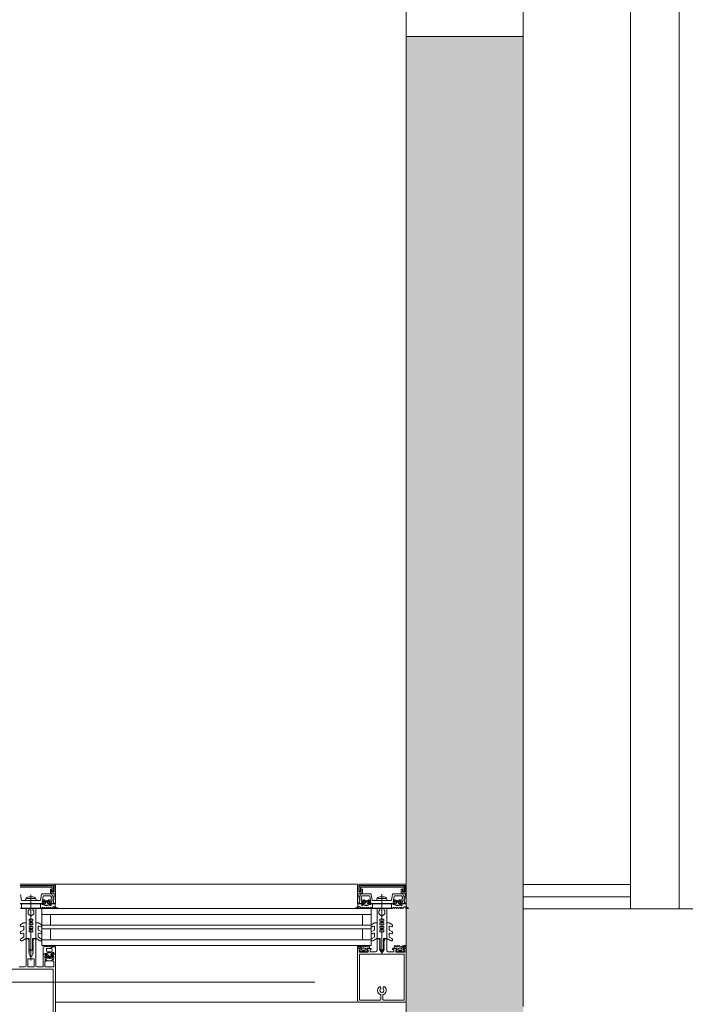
# Model space of a CAD drawing. Header units: centimetres. Extents: x -2424 to 1783, y 5 to 2907.
# Tile 53 of 94: x 491 to 559, y 1004 to 1105. Entities that reach past the tile are written whole.
import ezdxf

# ---------------------------------------------------------------- set-up
doc = ezdxf.new("R2010")
doc.units = ezdxf.units.CM
doc.linetypes.add('Długa kreska', pattern=[142.875, 95.25, -47.625])
for name, color, linetype, lineweight in [('A-DETL', 90, 'Continuous', 9), ('A-DETL-GENF', 92, 'Continuous', 13), ('A-GLAZ-CURT', 52, 'Continuous', 9), ('A-GLAZ-CWMG', 51, 'Continuous', 9), ('A-WALL', 113, 'Continuous', 13), ('A-WALL-FNSH', 113, 'Continuous', 13)]:
    doc.layers.add(name, color=color, linetype=linetype, lineweight=lineweight)
doc.layers.add('A-WALL-PATT', color=111, linetype='Continuous', lineweight=13, plot=False)

msp = doc.modelspace()

# ---------------------------------------------------------------- linework, layer by layer
at = {"layer": 'A-DETL', "color": 251, "linetype": 'Długa kreska', "lineweight": 9}
msp.add_line((1235.38, 1005.83), (294.38, 1005.83), dxfattribs=at)
at = {"layer": 'A-DETL-GENF', "color": 251, "lineweight": 9}
for p, q in [((490.78, 1015.88), (494.23, 1015.88)), ((494, 1015.72), (490.78, 1015.72)), ((490.78, 1015.57), (494.01, 1015.57)), ((525.53, 1015.88), (530.23, 1015.88)), ((525.74, 1015.57), (530.01, 1015.57)), ((530, 1015.72), (525.75, 1015.72)), ((490.89, 1014.22), (490.79, 1014.82)), ((491.47, 1014.41), (492.28, 1014.41)), ((492.1, 1014.56), (491.65, 1014.56)), ((491.88, 1008.05), (491.88, 1014.77)), ((492.97, 1014.82), (492.86, 1014.22)), ((493.98, 1014.87), (493.02, 1014.87)), ((493.18, 1014.23), (493.1, 1014.13)), ((493.22, 1014.69), (493.84, 1014.69)), ((493.85, 1014.13), (493.77, 1014.23)), ((494.2, 1014.97), (493.92, 1014.97)), ((493.93, 1014.63), (494.01, 1014.46)), ((494.22, 1014.41), (494.02, 1014.84)), ((525.73, 1014.84), (525.53, 1014.41)), ((525.84, 1014.97), (525.56, 1014.97)), ((525.75, 1014.46), (525.82, 1014.63)), ((526.74, 1014.87), (525.78, 1014.87)), ((525.9, 1014.13), (525.98, 1014.23)), ((525.91, 1014.69), (526.53, 1014.69)), ((526.57, 1014.23), (526.65, 1014.13)), ((526.89, 1014.22), (526.79, 1014.82)), ((527.47, 1014.41), (528.28, 1014.41)), ((528.1, 1014.56), (527.65, 1014.56)), ((527.88, 1014.86), (527.88, 1008.7)), ((528.97, 1014.82), (528.86, 1014.22)), ((529.98, 1014.87), (529.02, 1014.87)), ((529.18, 1014.23), (529.1, 1014.13)), ((529.22, 1014.69), (529.84, 1014.69)), ((529.85, 1014.13), (529.77, 1014.23)), ((530.2, 1014.97), (529.92, 1014.97)), ((529.93, 1014.63), (530.01, 1014.46)), ((530.22, 1014.41), (530.02, 1014.84)), ((491.85, 1014.19), (490.92, 1014.19)), ((492.83, 1014.19), (491.9, 1014.19)), ((492.95, 1013.39), (493, 1013.47)), ((493.13, 1013.86), (493.06, 1013.86)), ((493.07, 1013.47), (493.12, 1013.39)), ((493.17, 1013.39), (493.22, 1013.48)), ((493.24, 1013.95), (493.24, 1014.07)), ((493.26, 1013.75), (493.24, 1013.74)), ((493.29, 1014.12), (493.41, 1014.12)), ((493.31, 1013.9), (493.29, 1013.9)), ((493.29, 1013.48), (493.34, 1013.39)), ((493.3, 1013.71), (493.3, 1013.73)), ((493.43, 1014.07), (493.34, 1013.91)), ((493.36, 1013.71), (493.35, 1013.7)), ((493.59, 1014.18), (493.36, 1014.18)), ((493.39, 1013.39), (493.44, 1013.48)), ((493.42, 1013.68), (493.41, 1013.7)), ((493.48, 1013.69), (493.47, 1013.68)), ((493.51, 1013.48), (493.56, 1013.39)), ((493.61, 1013.91), (493.52, 1014.07)), ((493.54, 1013.68), (493.53, 1013.7)), ((493.55, 1014.12), (493.67, 1014.12)), ((493.6, 1013.71), (493.59, 1013.7)), ((493.61, 1013.39), (493.66, 1013.48)), ((493.67, 1013.9), (493.64, 1013.9)), ((493.66, 1013.72), (493.64, 1013.73)), ((493.7, 1013.75), (493.7, 1013.74)), ((493.72, 1014.07), (493.72, 1013.95)), ((493.73, 1013.48), (493.78, 1013.39)), ((493.76, 1013.8), (493.89, 1013.8)), ((493.85, 1013.69), (493.82, 1013.73)), ((493.89, 1013.86), (493.83, 1013.86)), ((493.83, 1013.39), (493.88, 1013.48)), ((493.95, 1013.48), (494, 1013.39)), ((494.05, 1013.39), (494.14, 1013.55)), ((494.48, 1013.38), (494.56, 1013.38)), ((525.28, 1013.38), (525.19, 1013.38)), ((525.7, 1013.39), (525.61, 1013.55)), ((525.8, 1013.48), (525.75, 1013.39)), ((525.87, 1013.86), (525.93, 1013.86)), ((526, 1013.8), (525.87, 1013.8)), ((525.92, 1013.39), (525.87, 1013.48)), ((525.9, 1013.69), (525.93, 1013.73)), ((526.02, 1013.48), (525.97, 1013.39)), ((526.04, 1014.07), (526.04, 1013.95)), ((526.05, 1013.75), (526.05, 1013.74)), ((526.21, 1014.12), (526.09, 1014.12)), ((526.09, 1013.9), (526.11, 1013.9)), ((526.09, 1013.72), (526.11, 1013.73)), ((526.14, 1013.39), (526.09, 1013.48)), ((526.14, 1013.91), (526.23, 1014.07)), ((526.16, 1014.18), (526.39, 1014.18)), ((526.16, 1013.71), (526.16, 1013.7)), ((526.24, 1013.48), (526.19, 1013.39)), ((526.21, 1013.68), (526.22, 1013.7)), ((526.27, 1013.69), (526.28, 1013.68)), ((526.36, 1013.39), (526.31, 1013.48)), ((526.32, 1014.07), (526.41, 1013.91)), ((526.33, 1013.68), (526.34, 1013.7)), ((526.47, 1014.12), (526.35, 1014.12)), ((526.39, 1013.71), (526.4, 1013.7)), ((526.46, 1013.48), (526.41, 1013.39)), ((526.44, 1013.9), (526.47, 1013.9)), ((526.45, 1013.71), (526.45, 1013.73)), ((526.5, 1013.75), (526.51, 1013.74)), ((526.52, 1013.95), (526.52, 1014.07)), ((526.58, 1013.39), (526.53, 1013.48)), ((526.63, 1013.86), (526.69, 1013.86)), ((526.68, 1013.47), (526.63, 1013.39)), ((526.8, 1013.39), (526.75, 1013.47)), ((527.85, 1014.19), (526.92, 1014.19)), ((528.83, 1014.19), (527.9, 1014.19)), ((528.95, 1013.39), (529, 1013.47)), ((529.13, 1013.86), (529.06, 1013.86)), ((529.07, 1013.47), (529.12, 1013.39)), ((529.17, 1013.39), (529.22, 1013.48)), ((529.24, 1013.95), (529.24, 1014.07)), ((529.26, 1013.75), (529.24, 1013.74)), ((529.29, 1014.12), (529.41, 1014.12)), ((529.31, 1013.9), (529.29, 1013.9)), ((529.29, 1013.48), (529.34, 1013.39)), ((529.3, 1013.71), (529.3, 1013.73)), ((529.43, 1014.07), (529.34, 1013.91)), ((529.36, 1013.71), (529.35, 1013.7)), ((529.59, 1014.18), (529.36, 1014.18)), ((529.39, 1013.39), (529.44, 1013.48)), ((529.42, 1013.68), (529.41, 1013.7)), ((529.48, 1013.69), (529.47, 1013.68)), ((529.51, 1013.48), (529.56, 1013.39)), ((529.61, 1013.91), (529.52, 1014.07)), ((529.54, 1013.68), (529.53, 1013.7)), ((529.55, 1014.12), (529.67, 1014.12)), ((529.6, 1013.71), (529.59, 1013.7)), ((529.61, 1013.39), (529.66, 1013.48)), ((529.67, 1013.9), (529.64, 1013.9)), ((529.66, 1013.72), (529.64, 1013.73)), ((529.7, 1013.75), (529.7, 1013.74)), ((529.72, 1014.07), (529.72, 1013.95)), ((529.73, 1013.48), (529.78, 1013.39)), ((529.76, 1013.8), (529.89, 1013.8)), ((529.85, 1013.69), (529.82, 1013.73)), ((529.89, 1013.86), (529.83, 1013.86)), ((529.83, 1013.39), (529.88, 1013.48)), ((529.95, 1013.48), (530, 1013.39)), ((530.05, 1013.39), (530.14, 1013.55)), ((530.48, 1013.38), (530.56, 1013.38)), ((491.58, 1012.87), (491.58, 1013.09)), ((492.18, 1012.87), (492.18, 1013.09)), ((527.58, 1012.88), (527.58, 1013.09)), ((528.18, 1012.88), (528.18, 1013.09)), ((491.12, 1011.9), (490.84, 1011.74)), ((490.96, 1011.52), (491.05, 1011.57)), ((491.13, 1011.53), (491.13, 1011.21)), ((491.33, 1011.91), (491.14, 1011.91)), ((491.38, 1010.33), (491.38, 1011.86)), ((492.38, 1010.33), (492.38, 1011.86)), ((492.43, 1011.91), (492.61, 1011.91)), ((492.63, 1011.53), (492.63, 1011.21)), ((492.64, 1011.9), (492.91, 1011.74)), ((492.79, 1011.52), (492.7, 1011.57)), ((527.12, 1011.9), (526.84, 1011.74)), ((526.96, 1011.53), (527.05, 1011.58)), ((527.13, 1011.53), (527.13, 1011.21)), ((527.33, 1011.91), (527.14, 1011.91)), ((527.38, 1010.34), (527.38, 1011.86)), ((528.38, 1010.34), (528.38, 1011.86)), ((528.43, 1011.91), (528.61, 1011.91)), ((528.63, 1011.53), (528.63, 1011.21)), ((528.64, 1011.9), (528.91, 1011.74)), ((528.79, 1011.53), (528.7, 1011.58)), ((491.1, 1011.17), (490.84, 1011.01)), ((491.1, 1010.44), (490.84, 1010.28)), ((490.96, 1010.8), (491.05, 1010.85)), ((490.96, 1010.07), (491.35, 1010.29)), ((491.13, 1010.8), (491.13, 1010.48)), ((491.38, 1007.53), (491.38, 1010.23)), ((491.43, 1010.28), (491.53, 1010.28)), ((492.23, 1010.28), (492.33, 1010.28)), ((492.38, 1010.23), (492.38, 1007.53)), ((492.79, 1010.07), (492.4, 1010.29)), ((492.63, 1010.8), (492.63, 1010.48)), ((492.65, 1011.17), (492.91, 1011.01)), ((492.65, 1010.44), (492.91, 1010.28)), ((492.79, 1010.8), (492.7, 1010.85)), ((527.1, 1011.17), (526.84, 1011.02)), ((527.1, 1010.44), (526.84, 1010.29)), ((526.96, 1010.8), (527.05, 1010.85)), ((526.96, 1010.07), (527.35, 1010.29)), ((527.13, 1010.81), (527.13, 1010.48)), ((527.38, 1010.23), (527.38, 1009.1)), ((527.51, 1010.28), (527.43, 1010.28)), ((528.33, 1010.28), (528.23, 1010.28)), ((528.38, 1009.1), (528.38, 1010.23)), ((528.79, 1010.07), (528.4, 1010.29)), ((528.63, 1010.81), (528.63, 1010.48)), ((528.65, 1011.17), (528.91, 1011.02)), ((528.65, 1010.44), (528.91, 1010.29)), ((528.79, 1010.8), (528.7, 1010.85)), ((491.69, 1009.48), (491.67, 1009.46)), ((491.67, 1009.45), (491.69, 1009.43)), ((491.7, 1009.42), (491.7, 1009.28)), ((492.05, 1009.42), (492.05, 1009.28)), ((492.06, 1009.48), (492.09, 1009.46)), ((492.09, 1009.45), (492.06, 1009.43)), ((493.28, 1009.48), (493.23, 1009.56)), ((493.4, 1009.56), (493.35, 1009.48)), ((493.5, 1009.48), (493.45, 1009.56)), ((493.48, 1009.19), (493.48, 1009.04)), ((493.62, 1009.56), (493.57, 1009.48)), ((493.94, 1009.29), (493.58, 1009.29)), ((493.72, 1009.48), (493.67, 1009.56)), ((494.19, 1009.45), (493.97, 1009.35)), ((494.04, 1009.04), (494.04, 1009.19)), ((494.23, 1009.49), (494.29, 1009.49)), ((494.36, 1009.46), (494.23, 1009.46)), ((494.35, 1009.55), (494.35, 1009.56)), ((525.53, 1009.46), (525.4, 1009.46)), ((525.51, 1009.57), (525.41, 1009.57)), ((525.79, 1009.35), (525.57, 1009.45)), ((525.97, 1009.46), (525.83, 1009.51)), ((526.16, 1009.3), (525.94, 1009.3)), ((526.08, 1009.56), (526.03, 1009.48)), ((526.18, 1009.48), (526.13, 1009.56)), ((526.21, 1009.14), (526.21, 1009.25)), ((526.3, 1009.56), (526.25, 1009.48)), ((526.4, 1009.48), (526.35, 1009.56)), ((526.52, 1009.56), (526.47, 1009.48)), ((527.69, 1009.48), (527.67, 1009.47)), ((527.67, 1009.45), (527.69, 1009.44)), ((527.7, 1009.42), (527.7, 1009.28)), ((528.05, 1009.42), (528.05, 1009.28)), ((528.06, 1009.48), (528.09, 1009.47)), ((528.09, 1009.45), (528.06, 1009.44)), ((529.23, 1009.56), (529.28, 1009.48)), ((529.35, 1009.48), (529.4, 1009.56)), ((529.45, 1009.56), (529.5, 1009.48)), ((529.55, 1009.14), (529.55, 1009.25)), ((529.57, 1009.48), (529.62, 1009.56)), ((529.59, 1009.3), (529.82, 1009.3)), ((529.67, 1009.56), (529.72, 1009.48)), ((529.78, 1009.46), (529.92, 1009.51)), ((529.96, 1009.35), (530.19, 1009.45)), ((530.23, 1009.46), (530.36, 1009.46)), ((530.25, 1009.57), (530.35, 1009.57)), ((491.56, 1007.43), (491.56, 1008.17)), ((491.61, 1008.22), (492.15, 1008.22)), ((491.8, 1009.1), (491.83, 1009.09)), ((491.95, 1009.1), (491.93, 1009.09)), ((492.2, 1008.17), (492.2, 1007.43)), ((493.14, 1007.43), (493.14, 1008.64)), ((493.34, 1008.7), (493.41, 1008.7)), ((493.38, 1008.42), (493.46, 1008.32)), ((493.52, 1008.81), (493.54, 1008.8)), ((493.52, 1008.61), (493.52, 1008.49)), ((493.59, 1008.66), (493.57, 1008.66)), ((493.57, 1008.44), (493.69, 1008.44)), ((493.58, 1008.94), (493.94, 1008.94)), ((493.58, 1008.82), (493.58, 1008.84)), ((493.71, 1008.48), (493.62, 1008.64)), ((493.63, 1008.85), (493.64, 1008.84)), ((493.64, 1008.38), (493.87, 1008.38)), ((493.69, 1008.85), (493.7, 1008.87)), ((493.75, 1008.87), (493.76, 1008.86)), ((493.89, 1008.64), (493.8, 1008.48)), ((493.81, 1008.85), (493.82, 1008.87)), ((493.83, 1008.44), (493.95, 1008.44)), ((493.87, 1008.86), (493.88, 1008.84)), ((493.92, 1008.82), (493.94, 1008.84)), ((493.95, 1008.66), (493.92, 1008.66)), ((493.98, 1008.81), (493.98, 1008.8)), ((494, 1008.49), (494, 1008.61)), ((494.17, 1008.76), (494.04, 1008.76)), ((494.05, 1008.32), (494.13, 1008.42)), ((494.1, 1008.82), (494.13, 1008.87)), ((494.11, 1008.7), (494.17, 1008.7)), ((525.38, 1003.99), (525.38, 1008.59)), ((525.59, 1003.99), (525.59, 1008.59)), ((525.66, 1009.12), (525.62, 1009.1)), ((525.62, 1009.05), (525.74, 1008.95)), ((525.83, 1009.1), (526.16, 1009.1)), ((525.85, 1008.96), (525.86, 1008.97)), ((525.9, 1008.99), (526.09, 1008.99)), ((526.13, 1008.97), (526.14, 1008.96)), ((526.25, 1008.95), (526.38, 1009.05)), ((526.37, 1009.1), (526.34, 1009.12)), ((527.8, 1009.11), (527.83, 1009.09)), ((527.95, 1009.11), (527.93, 1009.09)), ((529.38, 1009.1), (529.41, 1009.12)), ((529.5, 1008.95), (529.38, 1009.05)), ((529.92, 1009.1), (529.59, 1009.1)), ((529.62, 1008.97), (529.61, 1008.96)), ((529.85, 1008.99), (529.66, 1008.99)), ((529.9, 1008.96), (529.89, 1008.97)), ((530.14, 1009.05), (530.01, 1008.95)), ((530.1, 1009.12), (530.13, 1009.1)), ((530.17, 1003.99), (530.17, 1008.59)), ((530.38, 1003.99), (530.38, 1008.59)), ((492.15, 1007.38), (491.61, 1007.38)), ((493.52, 1008.03), (493.41, 1008.14)), ((493.92, 1008.01), (493.59, 1008.01)), ((494.1, 1008.14), (493.99, 1008.03)), ((494.17, 1001.23), (494.17, 1006.84)), ((494.38, 1001.18), (494.38, 1006.84)), ((525.38, 1005.58), (525.38, 1003.92)), ((527.76, 1005.25), (527.76, 1005.12)), ((528, 1005.12), (528, 1005.25)), ((530.38, 1003.93), (530.38, 1005.58)), ((527.76, 1004.83), (527.76, 1004.77)), ((527.78, 1004.04), (527.78, 1004.5)), ((527.98, 1004.5), (527.98, 1004.04)), ((528, 1004.77), (528, 1004.83)), ((525.51, 1003.78), (530.23, 1003.78))]:
    msp.add_line(p, q, dxfattribs=at)
at = {"layer": 'A-DETL-GENF', "color": 251, "lineweight": 9, "flags": 128}
for points in [[(493.87, 1015.02), (493.87, 1015.37), (494, 1015.37), (494, 1015.1), (494.25, 1015.1), (494.25, 1015.73), (490.78, 1015.73)], [(494.06, 1015.52), (494.06, 1015.16), (494.2, 1015.16), (494.2, 1015.52)], [(494.38, 1015.73), (494.38, 1013.88), (494.27, 1013.88), (494.15, 1014.23)], [(525.6, 1014.23), (525.49, 1013.88), (525.38, 1013.88), (525.38, 1015.73)], [(529.87, 1015.02), (529.87, 1015.37), (530, 1015.37), (530, 1015.1), (530.25, 1015.1), (530.25, 1015.73), (525.51, 1015.73), (525.51, 1015.1), (525.76, 1015.1), (525.76, 1015.37), (525.89, 1015.37), (525.89, 1015.02)], [(525.55, 1015.52), (525.55, 1015.16), (525.69, 1015.16), (525.69, 1015.52)], [(530.06, 1015.52), (530.06, 1015.16), (530.2, 1015.16), (530.2, 1015.52)], [(530.38, 1015.73), (530.38, 1013.88), (530.27, 1013.88), (530.15, 1014.23)], [(490.78, 1013.88), (493.05, 1013.88), (493.13, 1013.96), (493.13, 1014.02), (493.02, 1014.02), (493.12, 1014.6)], [(491.36, 1014.35), (491.34, 1014.2), (492.42, 1014.2), (492.4, 1014.35)], [(493.93, 1014.31), (494.01, 1014.02), (493.83, 1014.02), (493.83, 1013.96), (493.91, 1013.88), (494.23, 1013.88), (494.13, 1014.25)], [(494.22, 1014.38), (494.22, 1014.48), (494.25, 1014.6), (494.25, 1014.91)], [(525.51, 1014.92), (525.51, 1014.6), (525.54, 1014.48), (525.54, 1014.38)], [(525.63, 1014.25), (525.53, 1013.88), (525.85, 1013.88), (525.93, 1013.96), (525.93, 1014.02), (525.74, 1014.02), (525.82, 1014.31)], [(526.63, 1014.6), (526.74, 1014.02), (526.63, 1014.02), (526.63, 1013.96), (526.71, 1013.88), (529.05, 1013.88), (529.13, 1013.96), (529.13, 1014.02), (529.02, 1014.02), (529.12, 1014.6)], [(527.36, 1014.35), (527.34, 1014.2), (528.42, 1014.2), (528.4, 1014.35)], [(529.93, 1014.31), (530.01, 1014.02), (529.83, 1014.02), (529.83, 1013.96), (529.91, 1013.88), (530.23, 1013.88), (530.13, 1014.25)], [(530.22, 1014.38), (530.22, 1014.48), (530.25, 1014.6), (530.25, 1014.91)], [(490.78, 1013.86), (490.9, 1013.86), (490.9, 1013.47), (490.85, 1013.39)], [(491.68, 1013.26), (491.68, 1013.38), (491.38, 1013.38), (491.38, 1010.31), (491.7, 1010.31), (491.7, 1009.5)], [(492.08, 1013.26), (492.08, 1013.38), (492.38, 1013.38), (492.38, 1010.31), (492.05, 1010.31), (492.05, 1009.5)], [(492.99, 1013.86), (492.86, 1013.86), (492.86, 1013.47), (492.9, 1013.39)], [(493.08, 1013.8), (493.2, 1013.8), (493.2, 1013.77), (493.07, 1013.79)], [(493.11, 1014.08), (493.16, 1014.06), (493.16, 1014.04)], [(493.8, 1014.04), (493.8, 1014.06), (493.85, 1014.08)], [(494.36, 1013.59), (494.36, 1013.86), (493.95, 1013.86)], [(525.4, 1013.59), (525.4, 1013.86), (525.81, 1013.86)], [(525.96, 1014.04), (525.96, 1014.06), (525.91, 1014.08)], [(526.67, 1013.8), (526.55, 1013.8), (526.55, 1013.77), (526.68, 1013.79)], [(526.65, 1014.08), (526.6, 1014.06), (526.6, 1014.04)], [(526.76, 1013.86), (526.9, 1013.86), (526.9, 1013.47), (526.85, 1013.39)], [(527.68, 1013.27), (527.68, 1013.38), (527.38, 1013.38), (527.38, 1010.31), (527.7, 1010.31), (527.7, 1009.5)], [(528.08, 1013.27), (528.08, 1013.38), (528.38, 1013.38), (528.38, 1010.31), (528.05, 1010.31), (528.05, 1009.5)], [(528.99, 1013.86), (528.86, 1013.86), (528.86, 1013.47), (528.9, 1013.39)], [(529.08, 1013.8), (529.2, 1013.8), (529.2, 1013.77), (529.07, 1013.79)], [(529.11, 1014.08), (529.16, 1014.06), (529.16, 1014.04)], [(529.8, 1014.04), (529.8, 1014.06), (529.85, 1014.08)], [(530.36, 1013.59), (530.36, 1013.86), (529.95, 1013.86)], [(492.14, 1012.8), (491.88, 1012.58), (491.88, 1012.28), (492.08, 1012.28), (492.08, 1012.08), (491.98, 1012.08), (491.98, 1011.91), (492.08, 1011.91), (492.08, 1011.71), (491.88, 1011.71), (491.88, 1011.54), (492.08, 1011.54), (492.08, 1011.34), (491.98, 1011.34), (491.98, 1011.18), (492.08, 1011.18), (492.08, 1010.98), (491.88, 1010.98), (491.88, 1009.08), (491.88, 1010.98), (491.68, 1010.98), (491.68, 1011.18), (491.78, 1011.18), (491.78, 1011.34), (491.68, 1011.34), (491.68, 1011.54), (491.88, 1011.54), (491.88, 1011.71), (491.68, 1011.71), (491.68, 1011.91), (491.78, 1011.91), (491.78, 1012.08), (491.68, 1012.08), (491.68, 1012.28), (491.88, 1012.28), (491.88, 1012.58), (491.61, 1012.8)], [(528.14, 1012.8), (527.88, 1012.58), (527.88, 1012.28), (528.08, 1012.28), (528.08, 1012.08), (527.98, 1012.08), (527.98, 1011.91), (528.08, 1011.91), (528.08, 1011.71), (527.88, 1011.71), (527.88, 1011.55), (528.08, 1011.55), (528.08, 1011.35), (527.98, 1011.35), (527.98, 1011.18), (528.08, 1011.18), (528.08, 1010.98), (527.88, 1010.98), (527.88, 1009.08), (527.88, 1010.98), (527.68, 1010.98), (527.68, 1011.18), (527.78, 1011.18), (527.78, 1011.35), (527.68, 1011.35), (527.68, 1011.55), (527.88, 1011.55), (527.88, 1011.71), (527.68, 1011.71), (527.68, 1011.91), (527.78, 1011.91), (527.78, 1012.08), (527.68, 1012.08), (527.68, 1012.28), (527.88, 1012.28), (527.88, 1012.58), (527.61, 1012.8)], [(491.63, 1010.18), (491.68, 1010.15), (491.68, 1010.02), (491.63, 1010), (491.68, 1009.97), (491.68, 1009.84), (491.63, 1009.82), (491.68, 1009.79), (491.68, 1009.66), (491.63, 1009.64), (491.68, 1009.61), (491.68, 1009.48), (491.63, 1009.46), (491.68, 1009.43), (491.68, 1009.3), (491.63, 1009.28), (491.68, 1009.25), (491.68, 1009.12), (491.63, 1009.1), (491.68, 1009.07), (491.68, 1008.94), (491.63, 1008.92), (491.68, 1008.89), (491.68, 1008.69), (491.79, 1008.5)], [(491.96, 1008.5), (492.08, 1008.69), (492.08, 1008.79), (492.13, 1008.82), (492.08, 1008.85), (492.08, 1008.97), (492.13, 1009), (492.08, 1009.03), (492.08, 1009.15), (492.13, 1009.18), (492.08, 1009.21), (492.08, 1009.33), (492.13, 1009.36), (492.08, 1009.39), (492.08, 1009.51), (492.13, 1009.54), (492.08, 1009.57), (492.08, 1009.69), (492.13, 1009.72), (492.08, 1009.75), (492.08, 1009.87), (492.13, 1009.9), (492.08, 1009.93), (492.08, 1010.05), (492.13, 1010.08), (492.13, 1010.18)], [(493.18, 1009.56), (493.14, 1009.49), (493.14, 1008.7), (493.27, 1008.7)], [(494.23, 1008.7), (494.38, 1008.7), (494.38, 1009.44)], [(525.38, 1009.44), (525.38, 1009.3), (525.58, 1009.3), (525.63, 1009.31)], [(525.97, 1008.91), (525.53, 1008.91), (525.53, 1009.14), (525.65, 1009.14), (525.65, 1009.2), (525.57, 1009.28), (525.38, 1009.28), (525.38, 1008.48)], [(527.23, 1008.95), (526.67, 1008.95), (526.67, 1009.16), (526.79, 1009.16), (526.79, 1009.28), (526.43, 1009.28), (526.35, 1009.2), (526.35, 1009.14), (526.47, 1009.14), (526.47, 1008.91), (526.02, 1008.91)], [(526.36, 1009.31), (526.42, 1009.3), (526.62, 1009.3), (526.62, 1009.49), (526.57, 1009.56)], [(527.79, 1008.93), (527.68, 1009.12), (527.68, 1009.25), (527.63, 1009.28), (527.68, 1009.3), (527.68, 1009.43), (527.63, 1009.46), (527.68, 1009.48), (527.68, 1009.61), (527.63, 1009.64), (527.68, 1009.66), (527.68, 1009.79), (527.63, 1009.82), (527.68, 1009.84), (527.68, 1009.97), (527.63, 1010), (527.68, 1010.02), (527.68, 1010.15), (527.62, 1010.18)], [(528.13, 1010.18), (528.13, 1010.09), (528.08, 1010.06), (528.08, 1009.93), (528.13, 1009.91), (528.08, 1009.88), (528.08, 1009.75), (528.13, 1009.73), (528.08, 1009.7), (528.08, 1009.57), (528.13, 1009.55), (528.08, 1009.52), (528.08, 1009.39), (528.13, 1009.37), (528.08, 1009.34), (528.08, 1009.21), (528.13, 1009.19), (528.08, 1009.16), (528.08, 1009.12), (527.96, 1008.93)], [(529.73, 1008.91), (529.29, 1008.91), (529.29, 1009.14), (529.41, 1009.14), (529.41, 1009.2), (529.33, 1009.28), (528.97, 1009.28), (528.97, 1009.16), (529.09, 1009.16), (529.09, 1008.95), (528.53, 1008.95)], [(529.39, 1009.31), (529.34, 1009.3), (529.14, 1009.3), (529.14, 1009.49), (529.18, 1009.56)], [(530.38, 1008.48), (530.38, 1009.28), (530.19, 1009.28), (530.11, 1009.2), (530.11, 1009.14), (530.23, 1009.14), (530.23, 1008.91), (529.78, 1008.91)], [(530.38, 1009.44), (530.38, 1009.3), (530.17, 1009.3), (530.12, 1009.31)], [(493.19, 1008.69), (493.32, 1008.69), (493.41, 1008.6), (493.41, 1008.54), (493.29, 1008.54), (493.29, 1008.27), (493.73, 1008.27)], [(493.48, 1008.76), (493.35, 1008.77), (493.48, 1008.77), (493.48, 1008.78)], [(493.44, 1008.51), (493.44, 1008.5), (493.39, 1008.47)], [(493.78, 1008.27), (494.23, 1008.27), (494.23, 1008.54), (494.11, 1008.54), (494.11, 1008.6), (494.19, 1008.68), (494.38, 1008.68), (494.38, 1007), (494.38, 1006.68)], [(494.13, 1008.47), (494.08, 1008.5), (494.08, 1008.51)], [(530.17, 1008.48), (530.17, 1008.68), (525.59, 1008.68), (525.59, 1008.48)], [(490.67, 1007.38), (490.76, 1007.38), (491.23, 1007.38)], [(492.53, 1007.38), (493, 1007.38), (493.09, 1007.38)], [(493.34, 1008.07), (493.41, 1008.01), (493.41, 1007.95), (493.29, 1007.95), (493.29, 1007.38), (493.73, 1007.38)], [(493.78, 1007.38), (494.23, 1007.38), (494.23, 1007.95), (494.11, 1007.95), (494.11, 1008.01), (494.17, 1008.07)], [(489.59, 1006.68), (489.59, 1007), (489.59, 1007.15), (490.76, 1007.15), (493, 1007.15), (494.17, 1007.15), (494.17, 1007), (494.17, 1006.68)], [(525.59, 1005.58), (525.59, 1003.99), (527.73, 1003.99)], [(528.03, 1003.99), (530.17, 1003.99), (530.17, 1005.58)]]:
    msp.add_lwpolyline(points, dxfattribs=at)
for points in [[(490.91, 1013.42), (492.85, 1013.42), (492.85, 1013.87), (490.91, 1013.87)], [(490.91, 1013.38), (492.85, 1013.38), (492.85, 1013.42), (490.91, 1013.42)], [(526.91, 1013.42), (528.85, 1013.42), (528.85, 1013.87), (526.91, 1013.87)], [(526.91, 1013.38), (528.85, 1013.38), (528.85, 1013.42), (526.91, 1013.42)]]:
    msp.add_lwpolyline(points, close=True, dxfattribs=at)
at = {"layer": 'A-DETL-GENF', "color": 251, "lineweight": 9}
for centre, radius, start, end in [((494, 1015.52), 0.2, 359.9718, 90.0352), ((494.01, 1015.52), 0.0499, 359.8796, 90.0225), ((494.23, 1015.73), 0.15, 359.9938, 90.0062), ((525.53, 1015.73), 0.15, 90.0494, 179.9506), ((525.75, 1015.52), 0.2, 90.0295, 179.9723), ((525.74, 1015.52), 0.0501, 90.0875, 179.9336), ((530, 1015.52), 0.2, 359.9718, 90.0352), ((530.01, 1015.52), 0.0499, 359.8796, 90.0225), ((530.23, 1015.73), 0.15, 359.9938, 90.0062), ((491.57, 1014.3), 0.22, 117.2746, 166.0268), ((491.88, 1013.67), 0.92, 104.1683, 116.293), ((491.88, 1013.67), 0.921, 63.7078, 75.8284), ((492.18, 1014.3), 0.22, 13.9707, 62.728), ((493.02, 1014.82), 0.05, 90, 170), ((493.22, 1014.59), 0.1, 90, 170), ((493.24, 1014.18), 0.08, 22.6228, 139.9969), ((493.71, 1014.18), 0.08, 39.9967, 157.3844), ((493.84, 1014.59), 0.1, 25, 90), ((493.92, 1015.02), 0.05, 180, 270.0001), ((493.99, 1014.33), 0.06, 108.8192, 195), ((493.95, 1014.44), 0.06, 288.8192, 25), ((493.98, 1014.82), 0.05, 25, 90), ((494.18, 1014.27), 0.06, 98.4417, 195), ((494.22, 1014.26), 0.07, 120.0064, 198), ((494.17, 1014.38), 0.06, 278.4417, 25), ((494.15, 1014.38), 0.07, 300.0064, 0), ((494.2, 1014.91), 0.0512, 0.5709, 88.6482), ((525.56, 1014.92), 0.0498, 89.8262, 180.1735), ((525.59, 1014.38), 0.06, 155, 261.5583), ((525.61, 1014.38), 0.07, 180, 239.9983), ((525.54, 1014.26), 0.07, 342, 59.9983), ((525.57, 1014.27), 0.06, 345, 81.5583), ((525.78, 1014.82), 0.05, 90, 155), ((525.8, 1014.44), 0.06, 155, 251.1808), ((525.76, 1014.33), 0.06, 345, 71.1808), ((525.91, 1014.59), 0.1, 90, 155), ((525.84, 1015.02), 0.05, 269.9981, 0.0017), ((526.04, 1014.18), 0.08, 22.6156, 140.0033), ((526.51, 1014.18), 0.08, 40.0031, 157.3772), ((526.53, 1014.59), 0.1, 10, 90), ((526.74, 1014.82), 0.05, 10, 90), ((527.57, 1014.3), 0.22, 117.2746, 166.0268), ((527.88, 1013.67), 0.92, 104.1683, 116.293), ((527.88, 1013.67), 0.921, 63.7078, 75.8284), ((528.18, 1014.3), 0.22, 13.9707, 62.728), ((529.02, 1014.82), 0.05, 90, 170), ((529.22, 1014.59), 0.1, 90, 170), ((529.24, 1014.18), 0.08, 22.6228, 139.9969), ((529.71, 1014.18), 0.08, 39.9967, 157.3844), ((529.84, 1014.59), 0.1, 25, 90), ((529.92, 1015.02), 0.05, 180, 270.0001), ((529.99, 1014.33), 0.06, 108.8192, 195), ((529.95, 1014.44), 0.06, 288.8192, 25), ((529.98, 1014.82), 0.05, 25, 90), ((530.18, 1014.27), 0.06, 98.4417, 195), ((530.22, 1014.26), 0.07, 120.0064, 198), ((530.17, 1014.38), 0.06, 278.4417, 25), ((530.15, 1014.38), 0.07, 300.0064, 0), ((530.2, 1014.91), 0.0512, 0.5709, 88.6482), ((490.83, 1013.41), 0.03, 209.868, 330.2035), ((490.92, 1014.22), 0.03, 190, 270), ((491.58, 1013.26), 0.1, 300, 0), ((491.88, 1014.2), 0.0256, 192.6804, 347.3196), ((492.18, 1013.26), 0.1, 180, 240), ((492.83, 1014.22), 0.03, 270, 350), ((492.93, 1013.41), 0.03, 209.7965, 330.132), ((492.99, 1013.83), 0.03, 7.1885, 89.997), ((493.04, 1013.46), 0.0416, 26.9541, 151.568), ((493.07, 1013.84), 0.05, 187.1737, 270.0088), ((493.08, 1013.83), 0.033, 125.0901, 270), ((493.12, 1014.11), 0.03, 139.9887, 240.0017), ((493.15, 1013.41), 0.03, 210.3446, 329.7685), ((493.13, 1013.89), 0.03, 270, 13.1975), ((493.46, 1013.96), 0.314, 165.517, 193.1975), ((493.2, 1013.77), 0.03, 54.1588, 90), ((493.23, 1013.77), 0.03, 180.0112, 296.991), ((493.48, 1014.15), 0.44, 234.1588, 305.0779), ((493.26, 1013.45), 0.0419, 35.4665, 144.6999), ((493.29, 1014.07), 0.05, 90.0092, 179.9908), ((493.29, 1013.95), 0.05, 180.009, 269.991), ((493.27, 1013.72), 0.03, 15.0015, 116.9968), ((493.33, 1013.72), 0.03, 194.9955, 312.0028), ((493.31, 1013.93), 0.03, 269.9893, 330.005), ((493.36, 1014.23), 0.05, 202.6209, 270.0012), ((493.37, 1013.41), 0.03, 210.3449, 329.5346), ((493.38, 1013.68), 0.0316, 30.0026, 131.9974), ((493.41, 1014.09), 0.03, 330.0027, 90.0013), ((493.45, 1013.7), 0.03, 210.0003, 326.9985), ((493.48, 1013.45), 0.043, 37.8436, 143.8234), ((493.51, 1013.67), 0.0316, 44.991, 147.0104), ((493.55, 1014.09), 0.03, 89.9936, 210.0024), ((493.57, 1013.7), 0.03, 225.0005, 342.0009), ((493.59, 1013.41), 0.03, 210.1448, 329.5346), ((493.59, 1014.23), 0.05, 270.0003, 337.3776), ((493.63, 1013.7), 0.0316, 60.007, 161.9967), ((493.64, 1013.93), 0.03, 209.9936, 270.0121), ((493.68, 1013.74), 0.0272, 240.011, 356.9853), ((493.7, 1013.45), 0.0415, 35.012, 144.988), ((493.67, 1014.07), 0.05, 359.9899, 90.0101), ((493.67, 1013.95), 0.05, 269.9897, 0.0103), ((493.74, 1013.75), 0.0339, 89.1783, 176.9975), ((493.76, 1013.75), 0.05, 90, 125.0779), ((493.74, 1013.68), 0.1, 30.0023, 89.1728), ((493.81, 1013.41), 0.03, 210.5887, 329.5346), ((493.49, 1013.96), 0.314, 345.4979, 14.5021), ((493.83, 1013.89), 0.03, 180.0185, 269.0948), ((493.83, 1014.11), 0.03, 300.0049, 39.9897), ((493.89, 1013.71), 0.04, 209.9937, 270), ((493.92, 1013.45), 0.0417, 35.132, 144.868), ((493.92, 1013.86), 0.03, 180, 0), ((493.89, 1013.73), 0.065, 270, 90), ((494.03, 1013.41), 0.03, 210.7154, 330.1649), ((494.18, 1013.52), 0.05, 25.3637, 150.1649), ((494.49, 1013.67), 0.291, 205.3637, 260.4545), ((494.61, 1013.72), 0.286, 207.5921, 261.6433), ((494.48, 1013.58), 0.2, 260.4545, 269.9022), ((494.56, 1013.41), 0.03, 269.9022, 81.6433), ((525.19, 1013.41), 0.03, 98.3567, 270.0978), ((525.14, 1013.72), 0.286, 278.3567, 332.4079), ((525.28, 1013.58), 0.2, 270.0978, 279.5455), ((525.26, 1013.67), 0.291, 279.5455, 334.6363), ((525.57, 1013.52), 0.05, 29.8351, 154.6363), ((525.73, 1013.41), 0.03, 209.8351, 329.2846), ((525.87, 1013.73), 0.065, 90, 270), ((525.84, 1013.45), 0.0417, 35.132, 144.868), ((525.84, 1013.86), 0.03, 180, 0), ((525.87, 1013.71), 0.04, 270, 330.0063), ((525.92, 1014.11), 0.03, 140.0103, 239.9951), ((525.95, 1013.41), 0.03, 210.4654, 329.4113), ((525.93, 1013.89), 0.03, 270.9052, 359.9815), ((526.02, 1013.68), 0.1, 90.8272, 149.9977), ((526.26, 1013.96), 0.314, 165.4979, 194.5021), ((526, 1013.75), 0.05, 54.9221, 90), ((526.02, 1013.75), 0.0339, 3.0025, 90.8217), ((526.28, 1014.15), 0.44, 234.9221, 305.8412), ((526.06, 1013.45), 0.0415, 35.012, 144.988), ((526.09, 1014.07), 0.05, 89.9899, 180.0101), ((526.09, 1013.95), 0.05, 179.9897, 270.0103), ((526.08, 1013.74), 0.0272, 183.0147, 299.989), ((526.11, 1013.93), 0.03, 269.9879, 330.0064), ((526.12, 1013.7), 0.0316, 18.0033, 119.993), ((526.16, 1014.23), 0.05, 202.6224, 269.9997), ((526.17, 1013.41), 0.03, 210.4654, 329.8552), ((526.19, 1013.7), 0.03, 197.9991, 314.9995), ((526.21, 1014.09), 0.03, 329.9976, 90.0064), ((526.25, 1013.67), 0.0316, 32.9896, 135.009), ((526.28, 1013.45), 0.043, 36.1766, 142.1564), ((526.31, 1013.7), 0.03, 213.0015, 329.9997), ((526.35, 1014.09), 0.03, 89.9987, 209.9973), ((526.37, 1013.68), 0.0316, 48.0026, 149.9974), ((526.39, 1013.41), 0.03, 210.4654, 329.6551), ((526.39, 1014.23), 0.05, 269.9988, 337.3791), ((526.42, 1013.72), 0.03, 227.9972, 345.0045), ((526.44, 1013.93), 0.03, 209.995, 270.0107), ((526.48, 1013.72), 0.03, 63.0032, 164.9985), ((526.5, 1013.45), 0.0419, 35.3001, 144.5335), ((526.47, 1014.07), 0.05, 0.0092, 89.9908), ((526.47, 1013.95), 0.05, 270.009, 359.991), ((526.52, 1013.77), 0.03, 243.009, 359.9888), ((526.55, 1013.77), 0.03, 90, 125.8412), ((526.61, 1013.41), 0.03, 210.2315, 329.6554), ((526.29, 1013.96), 0.314, 346.8025, 14.483), ((526.63, 1013.89), 0.03, 166.8025, 270), ((526.63, 1014.11), 0.03, 299.9983, 40.0113), ((526.67, 1013.83), 0.033, 270, 54.9099), ((526.68, 1013.84), 0.05, 269.9912, 352.8263), ((526.72, 1013.46), 0.0416, 28.432, 153.0459), ((526.76, 1013.83), 0.03, 90.003, 172.8115), ((526.83, 1013.41), 0.03, 209.868, 330.2035), ((526.92, 1014.22), 0.03, 190, 270), ((527.58, 1013.27), 0.1, 300, 0), ((527.88, 1014.2), 0.0256, 192.6804, 347.3196), ((528.18, 1013.27), 0.1, 180, 240), ((528.83, 1014.22), 0.03, 270, 350), ((528.93, 1013.41), 0.03, 209.7965, 330.132), ((528.99, 1013.83), 0.03, 7.1885, 89.997), ((529.04, 1013.46), 0.0416, 26.9541, 151.568), ((529.07, 1013.84), 0.05, 187.1737, 270.0088), ((529.08, 1013.83), 0.033, 125.0901, 270), ((529.12, 1014.11), 0.03, 139.9887, 240.0017), ((529.15, 1013.41), 0.03, 210.3446, 329.7685), ((529.13, 1013.89), 0.03, 270, 13.1975), ((529.46, 1013.96), 0.314, 165.517, 193.1975), ((529.2, 1013.77), 0.03, 54.1588, 90), ((529.23, 1013.77), 0.03, 180.0112, 296.991), ((529.48, 1014.15), 0.44, 234.1588, 305.0779), ((529.26, 1013.45), 0.0419, 35.4665, 144.6999), ((529.29, 1014.07), 0.05, 90.0092, 179.9908), ((529.29, 1013.95), 0.05, 180.009, 269.991), ((529.27, 1013.72), 0.03, 15.0015, 116.9968), ((529.33, 1013.72), 0.03, 194.9955, 312.0028), ((529.31, 1013.93), 0.03, 269.9893, 330.005), ((529.36, 1014.23), 0.05, 202.6209, 270.0012), ((529.37, 1013.41), 0.03, 210.3449, 329.5346), ((529.38, 1013.68), 0.0316, 30.0026, 131.9974), ((529.41, 1014.09), 0.03, 330.0027, 90.0013), ((529.45, 1013.7), 0.03, 210.0003, 326.9985), ((529.48, 1013.45), 0.043, 37.8436, 143.8234), ((529.51, 1013.67), 0.0316, 44.991, 147.0104), ((529.55, 1014.09), 0.03, 89.9936, 210.0024), ((529.57, 1013.7), 0.03, 225.0005, 342.0009), ((529.59, 1013.41), 0.03, 210.1448, 329.5346), ((529.59, 1014.23), 0.05, 270.0003, 337.3776), ((529.63, 1013.7), 0.0316, 60.007, 161.9967), ((529.64, 1013.93), 0.03, 209.9936, 270.0121), ((529.68, 1013.74), 0.0272, 240.011, 356.9853), ((529.7, 1013.45), 0.0415, 35.012, 144.988), ((529.67, 1014.07), 0.05, 359.9899, 90.0101), ((529.67, 1013.95), 0.05, 269.9897, 0.0103), ((529.74, 1013.75), 0.0339, 89.1783, 176.9975), ((529.76, 1013.75), 0.05, 90, 125.0779), ((529.74, 1013.68), 0.1, 30.0023, 89.1728), ((529.81, 1013.41), 0.03, 210.5887, 329.5346), ((529.49, 1013.96), 0.314, 345.4979, 14.5021), ((529.83, 1013.89), 0.03, 180.0185, 269.0948), ((529.83, 1014.11), 0.03, 300.0049, 39.9897), ((529.89, 1013.71), 0.04, 209.9937, 270), ((529.92, 1013.45), 0.0417, 35.132, 144.868), ((529.92, 1013.86), 0.03, 180, 0), ((529.89, 1013.73), 0.065, 270, 90), ((530.03, 1013.41), 0.03, 210.7154, 330.1649), ((530.18, 1013.52), 0.05, 25.3637, 150.1649), ((530.49, 1013.67), 0.291, 205.3637, 260.4545), ((530.61, 1013.72), 0.286, 207.5921, 261.6433), ((530.48, 1013.58), 0.2, 260.4545, 269.9022), ((530.56, 1013.41), 0.03, 269.9022, 81.6433), ((491.68, 1013.09), 0.1, 120, 180), ((491.68, 1012.87), 0.1, 180, 230), ((492.08, 1013.09), 0.1, 0, 60), ((492.08, 1012.87), 0.1, 310, 0), ((527.68, 1013.09), 0.1, 120, 180), ((527.68, 1012.88), 0.1, 180, 230), ((528.08, 1013.09), 0.1, 0, 60), ((528.08, 1012.88), 0.1, 310, 0), ((490.9, 1011.63), 0.125, 120, 300), ((491.08, 1011.53), 0.05, 0, 120), ((491.08, 1011.21), 0.05, 300, 0), ((491.14, 1011.86), 0.05, 90, 120), ((491.33, 1011.86), 0.05, 0, 90), ((492.43, 1011.86), 0.05, 90, 180), ((492.61, 1011.86), 0.05, 60, 90), ((492.68, 1011.53), 0.05, 60, 180), ((492.68, 1011.21), 0.05, 180, 240), ((492.85, 1011.63), 0.125, 240, 60), ((526.9, 1011.63), 0.125, 120, 300), ((527.08, 1011.53), 0.05, 0, 120), ((527.08, 1011.21), 0.05, 300, 0), ((527.14, 1011.86), 0.05, 90, 120), ((527.33, 1011.86), 0.05, 0, 90), ((528.43, 1011.86), 0.05, 90, 180), ((528.61, 1011.86), 0.05, 60, 90), ((528.68, 1011.53), 0.05, 60, 180), ((528.68, 1011.21), 0.05, 180, 240), ((528.85, 1011.63), 0.125, 240, 60), ((490.9, 1010.91), 0.125, 120, 300), ((490.9, 1010.18), 0.125, 120, 300), ((491.08, 1010.8), 0.05, 0, 120), ((491.08, 1010.48), 0.05, 300, 0), ((491.33, 1010.33), 0.05, 300, 0), ((491.43, 1010.23), 0.05, 90, 180), ((491.53, 1010.18), 0.1, 0, 90), ((492.23, 1010.18), 0.1, 90, 180), ((492.33, 1010.23), 0.05, 0, 90), ((492.43, 1010.33), 0.05, 180, 240), ((492.68, 1010.8), 0.05, 60, 180), ((492.68, 1010.48), 0.05, 180, 240), ((492.85, 1010.91), 0.125, 240, 60), ((492.85, 1010.18), 0.125, 240, 60), ((526.9, 1010.91), 0.125, 120, 300), ((526.9, 1010.18), 0.125, 120, 300), ((527.08, 1010.81), 0.05, 0, 120), ((527.08, 1010.48), 0.05, 300, 0), ((527.33, 1010.34), 0.05, 300, 0), ((527.43, 1010.23), 0.05, 90.9313, 179.9852), ((527.5, 1010.15), 0.126, 11.5693, 85.5931), ((528.23, 1010.18), 0.0999, 89.9704, 180.0296), ((528.33, 1010.23), 0.05, 359.9899, 90.0101), ((528.43, 1010.34), 0.05, 180, 240), ((528.68, 1010.81), 0.05, 60, 180), ((528.68, 1010.48), 0.05, 180, 240), ((528.85, 1010.91), 0.125, 240, 60), ((528.85, 1010.18), 0.125, 240, 60), ((491.67, 1009.46), 0.01, 120.0198, 239.9697), ((491.68, 1009.5), 0.02, 300.0198, 0), ((491.68, 1009.42), 0.02, 0, 59.9697), ((491.9, 1009.28), 0.2, 180, 240), ((491.85, 1009.28), 0.2, 300, 0), ((492.07, 1009.5), 0.02, 180, 239.9802), ((492.07, 1009.42), 0.02, 120.0303, 180), ((492.08, 1009.46), 0.01, 300.0303, 59.9802), ((493.21, 1009.55), 0.03, 29.9942, 150.0014), ((493.32, 1009.5), 0.041, 210.003, 329.9925), ((493.43, 1009.55), 0.03, 29.9942, 150.0014), ((493.58, 1009.19), 0.1, 89.9978, 179.9978), ((493.54, 1009.5), 0.041, 209.9963, 329.9993), ((493.65, 1009.55), 0.03, 29.9942, 150.0014), ((493.76, 1009.51), 0.051, 211.8047, 296.6592), ((494.27, 1008.51), 1.07, 90.0066, 116.658), ((493.95, 1009.38), 0.035, 118.0726, 293.9962), ((494.23, 1008.86), 0.63, 89.9981, 118.0699), ((493.94, 1009.19), 0.1, 359.9978, 89.9978), ((494.23, 1009.36), 0.1, 90.0023, 113.9916), ((494.29, 1009.55), 0.06, 269.9876, 0.0101), ((494.33, 1009.56), 0.02, 359.9598, 90.0205), ((494.36, 1009.44), 0.02, 0.0061, 89.9938), ((525.44, 1009.54), 0.059, 165.3964, 271.4026), ((525.4, 1009.44), 0.02, 90.0007, 179.9993), ((525.41, 1009.55), 0.02, 90, 165.3964), ((525.45, 1008.55), 0.933, 66.9965, 90.413), ((525.48, 1008.58), 0.997, 69.31, 88.5011), ((525.53, 1009.36), 0.1, 66, 89.9999), ((525.64, 1009.28), 0.03, 345.6254, 104.5973), ((525.93, 1009.2), 0.277, 165.6254, 193.3413), ((525.8, 1009.38), 0.0337, 246, 66.9965), ((525.94, 1009.15), 0.148, 89.7596, 187.5836), ((525.99, 1009.5), 0.05, 249.464, 329.931), ((526.11, 1009.55), 0.03, 30.0871, 149.9129), ((526.16, 1009.25), 0.0502, 0.2678, 86.6677), ((526.22, 1009.5), 0.0402, 207.6299, 332.2078), ((526.33, 1009.55), 0.0299, 24.936, 149.878), ((526.36, 1009.28), 0.03, 75.4058, 194.3746), ((526.06, 1009.2), 0.277, 346.659, 14.3746), ((526.44, 1009.5), 0.0414, 208.176, 331.824), ((526.55, 1009.55), 0.0301, 30.1258, 149.8742), ((527.67, 1009.46), 0.01, 120.0198, 239.9697), ((527.68, 1009.5), 0.02, 300.0198, 0), ((527.68, 1009.42), 0.02, 0, 59.9697), ((527.9, 1009.28), 0.2, 180, 240), ((527.85, 1009.28), 0.2, 300, 0), ((528.07, 1009.5), 0.02, 180, 239.9802), ((528.07, 1009.42), 0.02, 120.0303, 180), ((528.08, 1009.46), 0.01, 300.0303, 59.9802), ((529.2, 1009.55), 0.0301, 30.1258, 149.8742), ((529.32, 1009.5), 0.0414, 208.176, 331.824), ((529.4, 1009.28), 0.03, 345.6254, 104.5942), ((529.43, 1009.55), 0.0299, 30.122, 155.064), ((529.69, 1009.2), 0.277, 165.6254, 193.341), ((529.54, 1009.5), 0.0402, 207.7922, 332.3701), ((529.6, 1009.25), 0.0502, 93.3323, 179.7322), ((529.65, 1009.55), 0.03, 30.0871, 149.9129), ((529.76, 1009.5), 0.05, 210.069, 290.536), ((529.82, 1009.15), 0.148, 352.4164, 90.2404), ((530.27, 1008.58), 0.997, 91.4989, 110.69), ((529.95, 1009.38), 0.0337, 113.0035, 294), ((530.3, 1008.55), 0.933, 89.587, 113.0035), ((530.12, 1009.28), 0.03, 75.4027, 194.3746), ((529.82, 1009.2), 0.277, 346.6587, 14.3746), ((530.23, 1009.36), 0.1, 90.0001, 114), ((530.31, 1009.54), 0.059, 268.5974, 14.6036), ((530.35, 1009.55), 0.02, 14.6036, 90), ((530.36, 1009.44), 0.02, 0.0007, 89.9993), ((491.61, 1008.17), 0.05, 90, 180), ((491.88, 1008.55), 0.1, 210, 330), ((491.88, 1009.18), 0.1, 240, 270), ((491.88, 1009.18), 0.1, 270, 300), ((492.15, 1008.17), 0.05, 0, 90), ((493.19, 1008.64), 0.05, 90, 180), ((493.27, 1008.73), 0.03, 270.0008, 352.8093), ((493.35, 1008.72), 0.05, 89.9889, 172.8241), ((493.36, 1008.72), 0.033, 89.9978, 234.9077), ((493.4, 1008.44), 0.03, 119.9961, 220.0091), ((493.41, 1008.67), 0.03, 346.8002, 89.9978), ((493.74, 1008.59), 0.314, 166.8002, 194.4808), ((493.52, 1008.38), 0.08, 220.0008, 337.375), ((493.58, 1009.04), 0.1, 179.9978, 269.9978), ((493.51, 1008.78), 0.03, 63.0068, 179.9866), ((493.48, 1008.79), 0.03, 269.9978, 305.839), ((493.76, 1008.4), 0.44, 54.9199, 125.839), ((493.57, 1008.61), 0.05, 90.0068, 179.9887), ((493.57, 1008.49), 0.05, 180.007, 269.9886), ((493.55, 1008.83), 0.03, 243.0009, 344.9963), ((493.61, 1008.83), 0.03, 47.9949, 165.0023), ((493.59, 1008.63), 0.03, 29.9928, 90.0084), ((493.64, 1008.33), 0.05, 89.9966, 157.3769), ((493.67, 1008.87), 0.0316, 228.0004, 329.9952), ((493.69, 1008.47), 0.03, 269.9965, 29.9951), ((493.73, 1008.85), 0.03, 32.9992, 149.9975), ((493.76, 1008.27), 0.0256, 192.6804, 347.3196), ((493.79, 1008.88), 0.0316, 212.9873, 315.0068), ((493.83, 1008.47), 0.03, 149.9953, 270.0042), ((493.85, 1008.85), 0.03, 17.9969, 134.9972), ((493.87, 1008.33), 0.05, 22.6202, 89.9974), ((493.91, 1008.85), 0.0316, 198.0011, 299.9907), ((493.92, 1008.63), 0.03, 89.9857, 150.0042), ((493.99, 1008.38), 0.08, 202.6134, 320.0011), ((493.94, 1009.04), 0.1, 269.9978, 359.9978), ((493.96, 1008.81), 0.0272, 3.0125, 119.9868), ((493.95, 1008.61), 0.05, 359.9875, 90.008), ((493.95, 1008.49), 0.05, 269.9877, 0.0079), ((494.02, 1008.8), 0.0339, 183.0003, 270.8195), ((494.04, 1008.81), 0.05, 234.9199, 269.9978), ((494.02, 1008.87), 0.1, 270.8249, 329.9955), ((494.11, 1008.67), 0.03, 90.903, 179.9793), ((493.77, 1008.59), 0.314, 345.4957, 14.4999), ((494.17, 1008.85), 0.04, 89.9978, 150.004), ((494.11, 1008.44), 0.03, 320.0081, 59.9928), ((494.17, 1008.82), 0.065, 269.9978, 89.9978), ((494.2, 1008.7), 0.03, 359.9978, 179.9978), ((525.64, 1009.07), 0.03, 120.0085, 231.4202), ((525.65, 1009.14), 0.02, 299.9829, 13.3413), ((525.79, 1009.01), 0.08, 230.315, 321.1525), ((525.84, 1009.15), 0.0496, 200.3122, 267.2441), ((525.9, 1008.94), 0.05, 90, 141.1525), ((526, 1008.91), 0.0255, 192.35, 347.65), ((526.09, 1008.94), 0.05, 38.8472, 90), ((526.2, 1009.01), 0.08, 218.8472, 309.685), ((526.16, 1009.15), 0.0499, 273.0107, 350.7737), ((526.35, 1009.14), 0.02, 166.659, 240.0153), ((526.36, 1009.07), 0.03, 308.5798, 59.9915), ((527.23, 1009.1), 0.15, 269.9706, 0.0294), ((527.88, 1008.97), 0.1, 208.7984, 331.2016), ((527.88, 1009.18), 0.1, 240, 270), ((527.88, 1009.18), 0.1, 270, 300), ((528.53, 1009.1), 0.15, 179.9706, 270.0294), ((529.39, 1009.07), 0.03, 120.0085, 231.4202), ((529.4, 1009.14), 0.02, 299.9847, 13.341), ((529.55, 1009.01), 0.08, 230.315, 321.1528), ((529.6, 1009.15), 0.0499, 189.2263, 266.9893), ((529.66, 1008.94), 0.05, 90, 141.1528), ((529.76, 1008.91), 0.0255, 192.35, 347.65), ((529.85, 1008.94), 0.05, 38.8475, 90), ((529.96, 1009.01), 0.08, 218.8475, 309.685), ((529.92, 1009.15), 0.0496, 272.7559, 339.6878), ((530.11, 1009.14), 0.02, 166.6587, 240.0171), ((530.12, 1009.07), 0.03, 308.5798, 59.9915), ((491.23, 1007.53), 0.15, 270, 0), ((491.61, 1007.43), 0.05, 180, 270), ((492.15, 1007.43), 0.05, 270, 0), ((492.53, 1007.53), 0.15, 180, 270), ((493.09, 1007.43), 0.05, 270, 0), ((493.38, 1008.11), 0.05, 45, 225), ((493.59, 1008.11), 0.1, 225, 270), ((493.76, 1007.38), 0.0256, 192.6804, 347.3196), ((493.92, 1008.11), 0.1, 270, 315), ((494.14, 1008.11), 0.05, 315, 135), ((527.88, 1004.98), 0.45, 128.9448, 252.583), ((527.66, 1005.25), 0.1, 0, 128.9448), ((528.1, 1005.25), 0.1, 51.0552, 180), ((527.88, 1004.98), 0.45, 287.4982, 51.0552), ((527.88, 1004.98), 0.21, 143.7768, 216.2232), ((527.73, 1005.12), 0.03, 229.6807, 0), ((527.73, 1004.83), 0.03, 0, 130.3193), ((527.73, 1004.5), 0.05, 0, 72.583), ((527.88, 1004.98), 0.24, 240, 300), ((528.03, 1004.5), 0.05, 107.4982, 180), ((528.03, 1005.12), 0.03, 180, 310.3193), ((528.03, 1004.83), 0.03, 49.6807, 180), ((527.88, 1004.98), 0.21, 323.7768, 36.2232), ((525.53, 1003.93), 0.15, 180.1055, 263.878), ((527.73, 1004.04), 0.05, 269.9791, 0.0209), ((528.03, 1004.04), 0.05, 180.0077, 269.9923), ((530.23, 1003.93), 0.15, 270.0003, 359.9997)]:
    msp.add_arc(centre, radius, start, end, dxfattribs=at)
at = {"layer": 'A-GLAZ-CURT', "color": 251, "lineweight": 9}
for p, q in [((492.98, 1009.58), (492.98, 1013.38)), ((492.98, 1013.38), (526.78, 1013.38)), ((526.78, 1013.38), (526.78, 1009.58)), ((526.78, 1012.78), (492.98, 1012.78)), ((493.88, 1012.78), (493.88, 1011.68)), ((525.88, 1012.78), (525.88, 1011.68)), ((526.78, 1011.68), (492.98, 1011.68)), ((526.78, 1011.28), (492.98, 1011.28)), ((493.88, 1011.28), (493.88, 1010.18)), ((525.88, 1011.28), (525.88, 1010.18)), ((526.78, 1010.18), (492.98, 1010.18)), ((526.78, 1009.58), (492.98, 1009.58))]:
    msp.add_line(p, q, dxfattribs=at)
at = {"layer": 'A-GLAZ-CWMG', "color": 251, "lineweight": 9}
for p, q in [((494.38, 1015.88), (525.38, 1015.88)), ((494.38, 1013.39), (525.38, 1013.39)), ((525.38, 1003.78), (494.38, 1003.78))]:
    msp.add_line(p, q, dxfattribs=at)
at = {"layer": 'A-WALL', "color": 251, "lineweight": 9}
for p, q in [((530.38, 1191.83), (530.38, 1102.83)), ((542.38, 1102.83), (542.38, 1191.83)), ((553.38, 1174.83), (553.38, 1013.33)), ((558.38, 1174.83), (558.38, 1013.33)), ((530.38, 1102.83), (530.38, 1015.88)), ((542.38, 1102.83), (530.38, 1102.83)), ((542.38, 1015.83), (542.38, 1102.83)), ((542.38, 1015.83), (542.38, 1013.33)), ((542.38, 1014.58), (553.38, 1014.58)), ((530.38, 1013.38), (530.38, 1009.58)), ((542.38, 1013.33), (542.38, 1003.33)), ((542.38, 1013.33), (553.38, 1013.33)), ((553.38, 1013.33), (558.38, 1013.33)), ((558.38, 1013.33), (852.88, 1013.33)), ((530.38, 1003.78), (530.38, 781.33))]:
    msp.add_line(p, q, dxfattribs=at)
at = {"layer": 'A-WALL-FNSH', "color": 251, "lineweight": 9}
msp.add_line((553.38, 1015.83), (542.38, 1015.83), dxfattribs=at)
at = {"layer": 'A-WALL-PATT', "color": 251, "linetype": 'Continuous', "lineweight": 9, "extrusion": (0, 0, -1)}
for points in [[(-532.88, 781.33), (-530.38, 1102.83), (-530.38, 781.33)], [(-530.38, 1102.83), (-532.88, 781.33), (-542.38, 1102.83)], [(-542.38, 1102.83), (-532.88, 781.33), (-542.38, 781.33)]]:
    msp.add_solid(points, dxfattribs=at)

doc.saveas('drawing.dxf')
